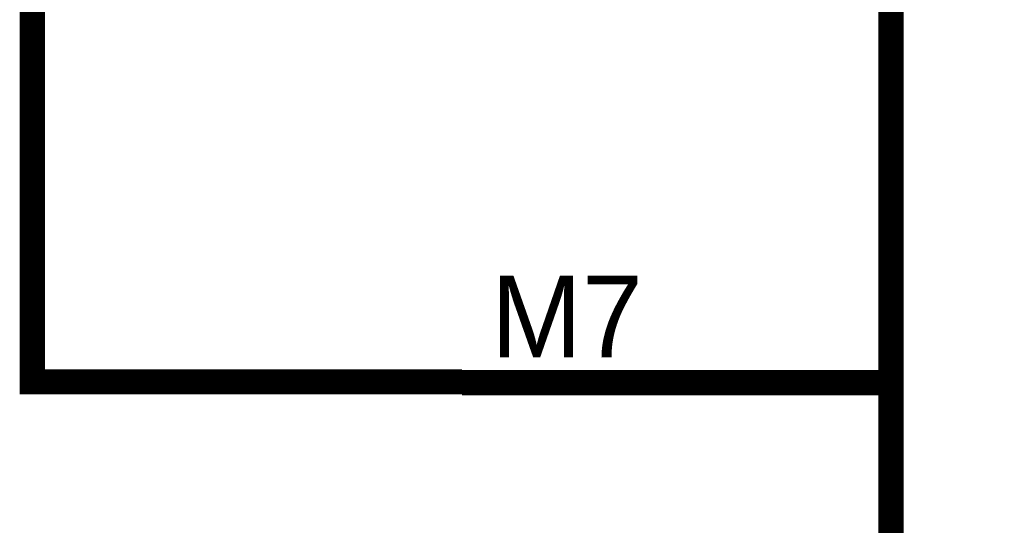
# Model space of a CAD drawing. Header units: inches. Extents: x 0 to 17, y 0 to 11.
# Tile 105 of 256: x 12.594 to 13.053, y 8.733 to 8.969. Entities that reach past the tile are written whole.
import ezdxf

# ---------------------------------------------------------------- set-up
doc = ezdxf.new("R2010")
doc.units = ezdxf.units.IN
doc.header["$MEASUREMENT"] = 0
doc.layers.add('Sheet', color=255, linetype='Continuous')

msp = doc.modelspace()

# ---------------------------------------------------------------- linework, layer by layer
at = {"layer": 'Sheet'}
for points in [[(12.99977, 9.69954, 0.0118, 0.0118, 0), (14.89958, 9.69954, 0.0118, 0.0118, 0), (14.89958, 4.89973, 0.0118, 0.0118, 0), (12.99977, 4.89973, 0.0118, 0.0118, 0), (12.99977, 9.69954, 0.0118, 0.0118, 0)], [(12.99977, 9.69954, 0.0039, 0.0039, 0), (12.99977, 4.89973, 0.0039, 0.0039, 0), (14.89958, 4.89973, 0.0039, 0.0039, 0), (14.89958, 9.69954, 0.0039, 0.0039, 0), (12.99977, 9.69954, 0.0039, 0.0039, 0), (12.99977, 9.69954, 0.0039, 0.0039, 0)]]:
    msp.add_lwpolyline(points, format="xyseb", close=True, dxfattribs=at)
for points in [[(12.59974, 8.99975, 0.0118, 0.0118, 0), (12.59974, 8.79992, 0.0118, 0.0118, 0), (12.79995, 8.79992, 0.0118, 0.0118, 0)], [(12.99977, 8.79952, 0.0118, 0.0118, 0), (12.79995, 8.79952, 0.0118, 0.0118, 0)]]:
    msp.add_lwpolyline(points, format="xyseb", dxfattribs=at)

# ---------------------------------------------------------------- texts
msp.add_text('M7', height=0.038062, dxfattribs=at).set_placement((12.81343, 8.81142))

doc.saveas('drawing.dxf')
